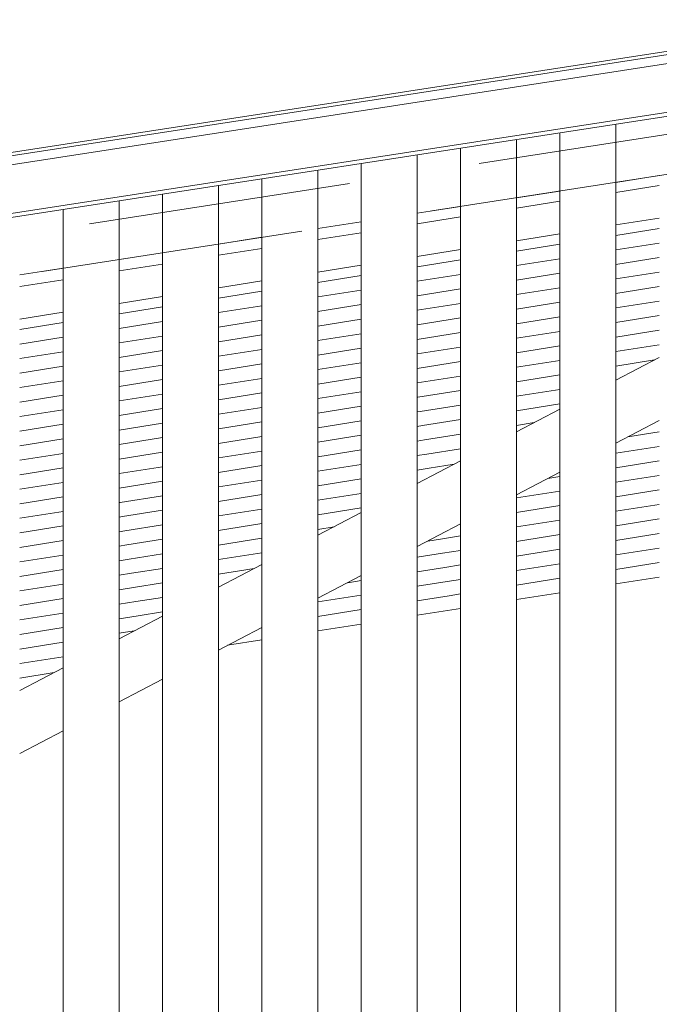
# Model space of a CAD drawing. Header units: millimetres. Extents: x -65 to 293624, y -1905 to 31061.
# Tile 230 of 256: x 118792 to 119307, y 22962 to 23755. Entities that reach past the tile are written whole.
import ezdxf

# ---------------------------------------------------------------- set-up
doc = ezdxf.new("R2010")
doc.units = ezdxf.units.MM
doc.header["$MEASUREMENT"] = 0
doc.linetypes.add('Hidden Line', pattern=[317.5, 211.666667, -105.833333])
for name, color, linetype in [('00 2D joon.AR', 7, 'Continuous'), ('1236 Katuslaed.AR', 7, 'Continuous'), ('1245 Klaasfassaadid.AR', 7, 'Continuous'), ('1245 Sisehoovi varjestus.AR', 7, 'Continuous'), ('1248 Vihmaveerennid.AR', 7, 'Continuous'), ('1263 Katuse alusserv.AR', 7, 'Continuous')]:
    doc.layers.add(name, color=color, linetype=linetype)

# ---------------------------------------------------------------- blocks, each defined once
blk = doc.blocks.new('Section Element_1428_3', base_point=(20443.11, 12361.43))
at = {"layer": '1248 Vihmaveerennid.AR', "color": 7, "linetype": 'Continuous', "lineweight": 13}
for p, q in [((107568.05, 21915.2), (129117.8, 25239.8)), ((107570.49, 21918.29), (129117.53, 25242.47)), ((115501.87, 23131.81), (129118.53, 25232.53)), ((115501.87, 23092.64), (129122.41, 25193.96)), ((115501.87, 23089.49), (129122.72, 25190.86))]:
    blk.add_line(p, q, dxfattribs=at)
blk = doc.blocks.new('Section Element_1645_3', base_point=(20443.11, 12361.43))
at = {"layer": '1245 Klaasfassaadid.AR', "color": 7, "linetype": 'Continuous', "lineweight": 13}
for p, q in [((118761.88, 22557.19), (119756.87, 23075.6)), ((118745.74, 22548.78), (118761.88, 22557.19))]:
    blk.add_line(p, q, dxfattribs=at)
blk = doc.blocks.new('*X2212', base_point=(20443.11, 12361.43))
at = {"layer": '1263 Katuse alusserv.AR', "color": 7, "linetype": 'Continuous', "lineweight": 13}
for p, q in [((118826.87, 23511.27), (118791.87, 23505.74)), ((118826.87, 23511.27), (118791.87, 23505.74)), ((118826.87, 23499.57), (118791.87, 23494.04)), ((118826.87, 23499.57), (118791.87, 23494.04)), ((118826.87, 23487.87), (118791.87, 23482.34)), ((118826.87, 23487.87), (118791.87, 23482.34)), ((118826.87, 23476.18), (118791.87, 23470.65)), ((118826.87, 23476.18), (118791.87, 23470.65)), ((118826.87, 23464.48), (118791.87, 23458.95)), ((118826.87, 23464.48), (118791.87, 23458.95)), ((118826.87, 23452.78), (118791.87, 23447.25)), ((118826.87, 23452.78), (118791.87, 23447.25)), ((118826.87, 23441.08), (118791.87, 23435.55)), ((118826.87, 23441.08), (118791.87, 23435.55)), ((118826.87, 23429.38), (118791.87, 23423.85)), ((118826.87, 23429.38), (118791.87, 23423.85)), ((118826.87, 23417.68), (118791.87, 23412.15)), ((118826.87, 23417.68), (118791.87, 23412.15)), ((118826.87, 23405.99), (118791.87, 23400.46)), ((118826.87, 23405.99), (118791.87, 23400.46)), ((118826.87, 23394.29), (118791.87, 23388.76)), ((118826.87, 23394.29), (118791.87, 23388.76)), ((118826.87, 23382.59), (118791.87, 23377.06)), ((118826.87, 23382.59), (118791.87, 23377.06)), ((118826.87, 23370.89), (118791.87, 23365.36)), ((118826.87, 23370.89), (118791.87, 23365.36)), ((118826.87, 23359.19), (118791.87, 23353.66)), ((118826.87, 23359.19), (118791.87, 23353.66)), ((118826.87, 23347.5), (118791.87, 23341.96)), ((118826.87, 23347.5), (118791.87, 23341.96)), ((118826.87, 23335.8), (118791.87, 23330.27)), ((118826.87, 23335.8), (118791.87, 23330.27)), ((118826.87, 23324.1), (118791.87, 23318.57)), ((118826.87, 23324.1), (118791.87, 23318.57)), ((118826.87, 23312.4), (118791.87, 23306.87)), ((118826.87, 23312.4), (118791.87, 23306.87)), ((118826.87, 23300.7), (118791.87, 23295.17)), ((118826.87, 23300.7), (118791.87, 23295.17)), ((118826.87, 23289), (118791.87, 23283.47)), ((118826.87, 23289), (118791.87, 23283.47)), ((118826.87, 23277.31), (118791.87, 23271.78)), ((118826.87, 23277.31), (118791.87, 23271.78)), ((118826.87, 23265.61), (118791.87, 23260.08)), ((118826.87, 23265.61), (118791.87, 23260.08)), ((118826.87, 23253.91), (118791.87, 23248.38)), ((118826.87, 23253.91), (118791.87, 23248.38)), ((118826.87, 23242.21), (118791.87, 23236.68)), ((118826.87, 23242.21), (118791.87, 23236.68))]:
    blk.add_line(p, q, dxfattribs=at)
blk = doc.blocks.new('*X2213', base_point=(20443.11, 12361.43))
at = {"layer": '1263 Katuse alusserv.AR', "color": 7, "linetype": 'Continuous', "lineweight": 13}
for p, q in [((118826.87, 23511.27), (118791.87, 23505.74)), ((118826.87, 23511.27), (118791.87, 23505.74)), ((118826.87, 23499.57), (118791.87, 23494.04)), ((118826.87, 23499.57), (118791.87, 23494.04)), ((118826.87, 23487.87), (118791.87, 23482.34)), ((118826.87, 23487.87), (118791.87, 23482.34)), ((118826.87, 23476.18), (118791.87, 23470.65)), ((118826.87, 23476.18), (118791.87, 23470.65)), ((118826.87, 23464.48), (118791.87, 23458.95)), ((118826.87, 23464.48), (118791.87, 23458.95)), ((118826.87, 23452.78), (118791.87, 23447.25)), ((118826.87, 23452.78), (118791.87, 23447.25)), ((118826.87, 23441.08), (118791.87, 23435.55)), ((118826.87, 23441.08), (118791.87, 23435.55)), ((118826.87, 23429.38), (118791.87, 23423.85)), ((118826.87, 23429.38), (118791.87, 23423.85)), ((118826.87, 23417.68), (118791.87, 23412.15)), ((118826.87, 23417.68), (118791.87, 23412.15)), ((118826.87, 23405.99), (118791.87, 23400.46)), ((118826.87, 23405.99), (118791.87, 23400.46)), ((118826.87, 23394.29), (118791.87, 23388.76)), ((118826.87, 23394.29), (118791.87, 23388.76)), ((118826.87, 23382.59), (118791.87, 23377.06)), ((118826.87, 23382.59), (118791.87, 23377.06)), ((118826.87, 23370.89), (118791.87, 23365.36)), ((118826.87, 23370.89), (118791.87, 23365.36)), ((118826.87, 23359.19), (118791.87, 23353.66)), ((118826.87, 23359.19), (118791.87, 23353.66)), ((118826.87, 23347.5), (118791.87, 23341.96)), ((118826.87, 23347.5), (118791.87, 23341.96)), ((118826.87, 23335.8), (118791.87, 23330.27)), ((118826.87, 23335.8), (118791.87, 23330.27)), ((118826.87, 23324.1), (118791.87, 23318.57)), ((118826.87, 23324.1), (118791.87, 23318.57)), ((118826.87, 23312.4), (118791.87, 23306.87)), ((118826.87, 23312.4), (118791.87, 23306.87)), ((118826.87, 23300.7), (118791.87, 23295.17)), ((118826.87, 23300.7), (118791.87, 23295.17)), ((118826.87, 23289), (118791.87, 23283.47)), ((118826.87, 23289), (118791.87, 23283.47)), ((118826.87, 23277.31), (118791.87, 23271.78)), ((118826.87, 23277.31), (118791.87, 23271.78)), ((118826.87, 23265.61), (118791.87, 23260.08)), ((118826.87, 23265.61), (118791.87, 23260.08)), ((118826.87, 23253.91), (118791.87, 23248.38)), ((118826.87, 23253.91), (118791.87, 23248.38)), ((118826.87, 23242.21), (118791.87, 23236.68)), ((118826.87, 23242.21), (118791.87, 23236.68))]:
    blk.add_line(p, q, dxfattribs=at)
blk = doc.blocks.new('*X2214', base_point=(20443.11, 12361.43))
at = {"layer": '1263 Katuse alusserv.AR', "color": 7, "linetype": 'Continuous', "lineweight": 13}
for p, q in [((118906.87, 23523.91), (118871.87, 23518.38)), ((118906.87, 23523.91), (118871.87, 23518.38)), ((118906.87, 23512.21), (118871.87, 23506.68)), ((118906.87, 23512.21), (118871.87, 23506.68)), ((118906.87, 23500.51), (118871.87, 23494.98)), ((118906.87, 23500.51), (118871.87, 23494.98)), ((118906.87, 23488.82), (118871.87, 23483.29)), ((118906.87, 23488.82), (118871.87, 23483.29)), ((118906.87, 23477.12), (118871.87, 23471.59)), ((118906.87, 23477.12), (118871.87, 23471.59)), ((118906.87, 23465.42), (118871.87, 23459.89)), ((118906.87, 23465.42), (118871.87, 23459.89)), ((118906.87, 23453.72), (118871.87, 23448.19)), ((118906.87, 23453.72), (118871.87, 23448.19)), ((118906.87, 23442.02), (118871.87, 23436.49)), ((118906.87, 23442.02), (118871.87, 23436.49)), ((118906.87, 23430.32), (118871.87, 23424.79)), ((118906.87, 23430.32), (118871.87, 23424.79)), ((118906.87, 23418.63), (118871.87, 23413.1)), ((118906.87, 23418.63), (118871.87, 23413.1)), ((118906.87, 23406.93), (118871.87, 23401.4)), ((118906.87, 23406.93), (118871.87, 23401.4)), ((118906.87, 23395.23), (118871.87, 23389.7)), ((118906.87, 23395.23), (118871.87, 23389.7)), ((118906.87, 23383.53), (118871.87, 23378)), ((118906.87, 23383.53), (118871.87, 23378)), ((118872.81, 23366.45), (118871.87, 23366.3)), ((118872.81, 23366.45), (118871.87, 23366.3)), ((118906.87, 23371.83), (118872.81, 23366.45)), ((118906.87, 23371.83), (118872.81, 23366.45)), ((118906.87, 23360.14), (118874.61, 23355.04)), ((118906.87, 23360.14), (118874.61, 23355.04)), ((118874.61, 23355.04), (118871.87, 23354.61)), ((118874.61, 23355.04), (118871.87, 23354.61)), ((118876.41, 23343.63), (118871.87, 23342.91)), ((118876.41, 23343.63), (118871.87, 23342.91)), ((118906.87, 23348.44), (118876.41, 23343.63)), ((118906.87, 23348.44), (118876.41, 23343.63)), ((118906.87, 23336.74), (118878.22, 23332.21)), ((118906.87, 23336.74), (118878.22, 23332.21)), ((118878.22, 23332.21), (118871.87, 23331.21)), ((118878.22, 23332.21), (118871.87, 23331.21)), ((118880.02, 23320.8), (118871.87, 23319.51)), ((118880.02, 23320.8), (118871.87, 23319.51)), ((118906.87, 23325.04), (118880.02, 23320.8)), ((118906.87, 23325.04), (118880.02, 23320.8)), ((118906.87, 23313.34), (118881.82, 23309.39)), ((118906.87, 23313.34), (118881.82, 23309.39)), ((118881.82, 23309.39), (118871.87, 23307.81)), ((118881.82, 23309.39), (118871.87, 23307.81)), ((118906.87, 23301.64), (118883.63, 23297.97)), ((118906.87, 23301.64), (118883.63, 23297.97)), ((118883.63, 23297.97), (118871.87, 23296.11)), ((118883.63, 23297.97), (118871.87, 23296.11)), ((118885.43, 23286.56), (118871.87, 23284.42)), ((118885.43, 23286.56), (118871.87, 23284.42)), ((118906.87, 23289.95), (118885.43, 23286.56)), ((118906.87, 23289.95), (118885.43, 23286.56)), ((118906.87, 23278.25), (118887.23, 23275.15)), ((118906.87, 23278.25), (118887.23, 23275.15)), ((118887.23, 23275.15), (118871.87, 23272.72)), ((118887.23, 23275.15), (118871.87, 23272.72)), ((118883.94, 23262.93), (118871.87, 23261.02)), ((118883.94, 23262.93), (118871.87, 23261.02))]:
    blk.add_line(p, q, dxfattribs=at)
blk = doc.blocks.new('*X2215', base_point=(20443.11, 12361.43))
at = {"layer": '1263 Katuse alusserv.AR', "color": 7, "linetype": 'Continuous', "lineweight": 13}
for p, q in [((118906.87, 23523.91), (118871.87, 23518.38)), ((118906.87, 23523.91), (118871.87, 23518.38)), ((118906.87, 23512.21), (118871.87, 23506.68)), ((118906.87, 23512.21), (118871.87, 23506.68)), ((118906.87, 23500.51), (118871.87, 23494.98)), ((118906.87, 23500.51), (118871.87, 23494.98)), ((118906.87, 23488.82), (118871.87, 23483.29)), ((118906.87, 23488.82), (118871.87, 23483.29)), ((118906.87, 23477.12), (118871.87, 23471.59)), ((118906.87, 23477.12), (118871.87, 23471.59)), ((118906.87, 23465.42), (118871.87, 23459.89)), ((118906.87, 23465.42), (118871.87, 23459.89)), ((118906.87, 23453.72), (118871.87, 23448.19)), ((118906.87, 23453.72), (118871.87, 23448.19)), ((118906.87, 23442.02), (118871.87, 23436.49)), ((118906.87, 23442.02), (118871.87, 23436.49)), ((118906.87, 23430.32), (118871.87, 23424.79)), ((118906.87, 23430.32), (118871.87, 23424.79)), ((118906.87, 23418.63), (118871.87, 23413.1)), ((118906.87, 23418.63), (118871.87, 23413.1)), ((118906.87, 23406.93), (118871.87, 23401.4)), ((118906.87, 23406.93), (118871.87, 23401.4)), ((118906.87, 23395.23), (118871.87, 23389.7)), ((118906.87, 23395.23), (118871.87, 23389.7)), ((118906.87, 23383.53), (118871.87, 23378)), ((118906.87, 23383.53), (118871.87, 23378)), ((118872.81, 23366.45), (118871.87, 23366.3)), ((118872.81, 23366.45), (118871.87, 23366.3)), ((118906.87, 23371.83), (118872.81, 23366.45)), ((118906.87, 23371.83), (118872.81, 23366.45)), ((118906.87, 23360.14), (118874.61, 23355.04)), ((118906.87, 23360.14), (118874.61, 23355.04)), ((118874.61, 23355.04), (118871.87, 23354.61)), ((118874.61, 23355.04), (118871.87, 23354.61)), ((118876.41, 23343.63), (118871.87, 23342.91)), ((118876.41, 23343.63), (118871.87, 23342.91)), ((118906.87, 23348.44), (118876.41, 23343.63)), ((118906.87, 23348.44), (118876.41, 23343.63)), ((118906.87, 23336.74), (118878.22, 23332.21)), ((118906.87, 23336.74), (118878.22, 23332.21)), ((118878.22, 23332.21), (118871.87, 23331.21)), ((118878.22, 23332.21), (118871.87, 23331.21)), ((118880.02, 23320.8), (118871.87, 23319.51)), ((118880.02, 23320.8), (118871.87, 23319.51)), ((118906.87, 23325.04), (118880.02, 23320.8)), ((118906.87, 23325.04), (118880.02, 23320.8)), ((118906.87, 23313.34), (118881.82, 23309.39)), ((118906.87, 23313.34), (118881.82, 23309.39)), ((118881.82, 23309.39), (118871.87, 23307.81)), ((118881.82, 23309.39), (118871.87, 23307.81)), ((118906.87, 23301.64), (118883.63, 23297.97)), ((118906.87, 23301.64), (118883.63, 23297.97)), ((118883.63, 23297.97), (118871.87, 23296.11)), ((118883.63, 23297.97), (118871.87, 23296.11)), ((118885.43, 23286.56), (118871.87, 23284.42)), ((118885.43, 23286.56), (118871.87, 23284.42)), ((118906.87, 23289.95), (118885.43, 23286.56)), ((118906.87, 23289.95), (118885.43, 23286.56)), ((118906.87, 23278.25), (118887.23, 23275.15)), ((118906.87, 23278.25), (118887.23, 23275.15)), ((118887.23, 23275.15), (118871.87, 23272.72)), ((118887.23, 23275.15), (118871.87, 23272.72)), ((118883.94, 23262.93), (118871.87, 23261.02)), ((118883.94, 23262.93), (118871.87, 23261.02))]:
    blk.add_line(p, q, dxfattribs=at)
blk = doc.blocks.new('*X2216', base_point=(20443.11, 12361.43))
at = {"layer": '1263 Katuse alusserv.AR', "color": 7, "linetype": 'Continuous', "lineweight": 13}
for p, q in [((118986.87, 23536.55), (118951.87, 23531.02)), ((118986.87, 23536.55), (118951.87, 23531.02)), ((118986.87, 23524.85), (118951.87, 23519.32)), ((118986.87, 23524.85), (118951.87, 23519.32)), ((118986.87, 23513.15), (118951.87, 23507.62)), ((118986.87, 23513.15), (118951.87, 23507.62)), ((118986.87, 23501.46), (118951.87, 23495.93)), ((118986.87, 23501.46), (118951.87, 23495.93)), ((118986.87, 23489.76), (118951.87, 23484.23)), ((118986.87, 23489.76), (118951.87, 23484.23)), ((118986.87, 23478.06), (118951.87, 23472.53)), ((118986.87, 23478.06), (118951.87, 23472.53)), ((118986.87, 23466.36), (118951.87, 23460.83)), ((118986.87, 23466.36), (118951.87, 23460.83)), ((118986.87, 23454.66), (118951.87, 23449.13)), ((118986.87, 23454.66), (118951.87, 23449.13)), ((118986.87, 23442.97), (118951.87, 23437.44)), ((118986.87, 23442.97), (118951.87, 23437.44)), ((118986.87, 23431.27), (118951.87, 23425.74)), ((118986.87, 23431.27), (118951.87, 23425.74)), ((118986.87, 23419.57), (118951.87, 23414.04)), ((118986.87, 23419.57), (118951.87, 23414.04)), ((118986.87, 23407.87), (118951.87, 23402.34)), ((118986.87, 23407.87), (118951.87, 23402.34)), ((118986.87, 23396.17), (118951.87, 23390.64)), ((118986.87, 23396.17), (118951.87, 23390.64)), ((118986.87, 23384.47), (118951.87, 23378.94)), ((118986.87, 23384.47), (118951.87, 23378.94)), ((118986.87, 23372.78), (118951.87, 23367.25)), ((118986.87, 23372.78), (118951.87, 23367.25)), ((118986.87, 23361.08), (118951.87, 23355.55)), ((118986.87, 23361.08), (118951.87, 23355.55)), ((118986.87, 23349.38), (118951.87, 23343.85)), ((118986.87, 23349.38), (118951.87, 23343.85)), ((118986.87, 23337.68), (118951.87, 23332.15)), ((118986.87, 23337.68), (118951.87, 23332.15)), ((118986.87, 23325.98), (118951.87, 23320.45)), ((118986.87, 23325.98), (118951.87, 23320.45)), ((118980.62, 23313.3), (118951.87, 23308.75)), ((118980.62, 23313.3), (118951.87, 23308.75))]:
    blk.add_line(p, q, dxfattribs=at)
blk = doc.blocks.new('*X2217', base_point=(20443.11, 12361.43))
at = {"layer": '1263 Katuse alusserv.AR', "color": 7, "linetype": 'Continuous', "lineweight": 13}
for p, q in [((118986.87, 23536.55), (118951.87, 23531.02)), ((118986.87, 23536.55), (118951.87, 23531.02)), ((118986.87, 23524.85), (118951.87, 23519.32)), ((118986.87, 23524.85), (118951.87, 23519.32)), ((118986.87, 23513.15), (118951.87, 23507.62)), ((118986.87, 23513.15), (118951.87, 23507.62)), ((118986.87, 23501.46), (118951.87, 23495.93)), ((118986.87, 23501.46), (118951.87, 23495.93)), ((118986.87, 23489.76), (118951.87, 23484.23)), ((118986.87, 23489.76), (118951.87, 23484.23)), ((118986.87, 23478.06), (118951.87, 23472.53)), ((118986.87, 23478.06), (118951.87, 23472.53)), ((118986.87, 23466.36), (118951.87, 23460.83)), ((118986.87, 23466.36), (118951.87, 23460.83)), ((118986.87, 23454.66), (118951.87, 23449.13)), ((118986.87, 23454.66), (118951.87, 23449.13)), ((118986.87, 23442.97), (118951.87, 23437.44)), ((118986.87, 23442.97), (118951.87, 23437.44)), ((118986.87, 23431.27), (118951.87, 23425.74)), ((118986.87, 23431.27), (118951.87, 23425.74)), ((118986.87, 23419.57), (118951.87, 23414.04)), ((118986.87, 23419.57), (118951.87, 23414.04)), ((118986.87, 23407.87), (118951.87, 23402.34)), ((118986.87, 23407.87), (118951.87, 23402.34)), ((118986.87, 23396.17), (118951.87, 23390.64)), ((118986.87, 23396.17), (118951.87, 23390.64)), ((118986.87, 23384.47), (118951.87, 23378.94)), ((118986.87, 23384.47), (118951.87, 23378.94)), ((118986.87, 23372.78), (118951.87, 23367.25)), ((118986.87, 23372.78), (118951.87, 23367.25)), ((118986.87, 23361.08), (118951.87, 23355.55)), ((118986.87, 23361.08), (118951.87, 23355.55)), ((118986.87, 23349.38), (118951.87, 23343.85)), ((118986.87, 23349.38), (118951.87, 23343.85)), ((118986.87, 23337.68), (118951.87, 23332.15)), ((118986.87, 23337.68), (118951.87, 23332.15)), ((118986.87, 23325.98), (118951.87, 23320.45)), ((118986.87, 23325.98), (118951.87, 23320.45)), ((118980.62, 23313.3), (118951.87, 23308.75)), ((118980.62, 23313.3), (118951.87, 23308.75))]:
    blk.add_line(p, q, dxfattribs=at)
blk = doc.blocks.new('*X2218', base_point=(20443.11, 12361.43))
at = {"layer": '1263 Katuse alusserv.AR', "color": 7, "linetype": 'Continuous', "lineweight": 13}
blk.add_line((118986.87, 23255.79), (118959.27, 23251.43), dxfattribs=at)
blk.add_line((118986.87, 23255.79), (118959.27, 23251.43), dxfattribs=at)
blk = doc.blocks.new('*X2219', base_point=(20443.11, 12361.43))
at = {"layer": '1263 Katuse alusserv.AR', "color": 7, "linetype": 'Continuous', "lineweight": 13}
blk.add_line((118986.87, 23255.79), (118959.27, 23251.43), dxfattribs=at)
blk.add_line((118986.87, 23255.79), (118959.27, 23251.43), dxfattribs=at)
blk = doc.blocks.new('*X2220', base_point=(20443.11, 12361.43))
at = {"layer": '1263 Katuse alusserv.AR', "color": 7, "linetype": 'Continuous', "lineweight": 13}
for p, q in [((119066.87, 23549.19), (119031.87, 23543.66)), ((119066.87, 23549.19), (119031.87, 23543.66)), ((119066.87, 23537.49), (119031.87, 23531.96)), ((119066.87, 23537.49), (119031.87, 23531.96)), ((119066.87, 23525.8), (119031.87, 23520.27)), ((119066.87, 23525.8), (119031.87, 23520.27)), ((119066.87, 23514.1), (119031.87, 23508.57)), ((119066.87, 23514.1), (119031.87, 23508.57)), ((119066.87, 23502.4), (119031.87, 23496.87)), ((119066.87, 23502.4), (119031.87, 23496.87)), ((119066.87, 23490.7), (119031.87, 23485.17)), ((119066.87, 23490.7), (119031.87, 23485.17)), ((119066.87, 23479), (119031.87, 23473.47)), ((119066.87, 23479), (119031.87, 23473.47)), ((119066.87, 23467.3), (119031.87, 23461.77)), ((119066.87, 23467.3), (119031.87, 23461.77)), ((119066.87, 23455.61), (119031.87, 23450.08)), ((119066.87, 23455.61), (119031.87, 23450.08)), ((119066.87, 23443.91), (119031.87, 23438.38)), ((119066.87, 23443.91), (119031.87, 23438.38)), ((119066.87, 23432.21), (119031.87, 23426.68)), ((119066.87, 23432.21), (119031.87, 23426.68)), ((119066.87, 23420.51), (119031.87, 23414.98)), ((119066.87, 23420.51), (119031.87, 23414.98)), ((119066.87, 23408.81), (119031.87, 23403.28)), ((119066.87, 23408.81), (119031.87, 23403.28)), ((119066.87, 23397.11), (119031.87, 23391.58)), ((119066.87, 23397.11), (119031.87, 23391.58)), ((119066.87, 23385.42), (119031.87, 23379.89)), ((119066.87, 23385.42), (119031.87, 23379.89)), ((119066.87, 23373.72), (119031.87, 23368.19)), ((119066.87, 23373.72), (119031.87, 23368.19)), ((119066.87, 23362.02), (119031.87, 23356.49)), ((119066.87, 23362.02), (119031.87, 23356.49)), ((119045.07, 23346.88), (119031.87, 23344.79)), ((119045.07, 23346.88), (119031.87, 23344.79))]:
    blk.add_line(p, q, dxfattribs=at)
blk = doc.blocks.new('*X2221', base_point=(20443.11, 12361.43))
at = {"layer": '1263 Katuse alusserv.AR', "color": 7, "linetype": 'Continuous', "lineweight": 13}
for p, q in [((119066.87, 23549.19), (119031.87, 23543.66)), ((119066.87, 23549.19), (119031.87, 23543.66)), ((119066.87, 23537.49), (119031.87, 23531.96)), ((119066.87, 23537.49), (119031.87, 23531.96)), ((119066.87, 23525.8), (119031.87, 23520.27)), ((119066.87, 23525.8), (119031.87, 23520.27)), ((119066.87, 23514.1), (119031.87, 23508.57)), ((119066.87, 23514.1), (119031.87, 23508.57)), ((119066.87, 23502.4), (119031.87, 23496.87)), ((119066.87, 23502.4), (119031.87, 23496.87)), ((119066.87, 23490.7), (119031.87, 23485.17)), ((119066.87, 23490.7), (119031.87, 23485.17)), ((119066.87, 23479), (119031.87, 23473.47)), ((119066.87, 23479), (119031.87, 23473.47)), ((119066.87, 23467.3), (119031.87, 23461.77)), ((119066.87, 23467.3), (119031.87, 23461.77)), ((119066.87, 23455.61), (119031.87, 23450.08)), ((119066.87, 23455.61), (119031.87, 23450.08)), ((119066.87, 23443.91), (119031.87, 23438.38)), ((119066.87, 23443.91), (119031.87, 23438.38)), ((119066.87, 23432.21), (119031.87, 23426.68)), ((119066.87, 23432.21), (119031.87, 23426.68)), ((119066.87, 23420.51), (119031.87, 23414.98)), ((119066.87, 23420.51), (119031.87, 23414.98)), ((119066.87, 23408.81), (119031.87, 23403.28)), ((119066.87, 23408.81), (119031.87, 23403.28)), ((119066.87, 23397.11), (119031.87, 23391.58)), ((119066.87, 23397.11), (119031.87, 23391.58)), ((119066.87, 23385.42), (119031.87, 23379.89)), ((119066.87, 23385.42), (119031.87, 23379.89)), ((119066.87, 23373.72), (119031.87, 23368.19)), ((119066.87, 23373.72), (119031.87, 23368.19)), ((119066.87, 23362.02), (119031.87, 23356.49)), ((119066.87, 23362.02), (119031.87, 23356.49)), ((119045.07, 23346.88), (119031.87, 23344.79)), ((119045.07, 23346.88), (119031.87, 23344.79))]:
    blk.add_line(p, q, dxfattribs=at)
blk = doc.blocks.new('*X2222', base_point=(20443.11, 12361.43))
at = {"layer": '1263 Katuse alusserv.AR', "color": 7, "linetype": 'Continuous', "lineweight": 13}
for p, q in [((119066.87, 23303.53), (119055.95, 23301.8)), ((119066.87, 23303.53), (119055.95, 23301.8)), ((119066.87, 23291.83), (119031.87, 23286.3)), ((119066.87, 23291.83), (119031.87, 23286.3)), ((119066.87, 23280.13), (119031.87, 23274.6)), ((119066.87, 23280.13), (119031.87, 23274.6)), ((119066.87, 23268.43), (119031.87, 23262.9))]:
    blk.add_line(p, q, dxfattribs=at)
blk = doc.blocks.new('*X2223', base_point=(20443.11, 12361.43))
at = {"layer": '1263 Katuse alusserv.AR', "color": 7, "linetype": 'Continuous', "lineweight": 13}
for p, q in [((119066.87, 23303.53), (119055.95, 23301.8)), ((119066.87, 23303.53), (119055.95, 23301.8)), ((119066.87, 23291.83), (119031.87, 23286.3)), ((119066.87, 23291.83), (119031.87, 23286.3)), ((119066.87, 23280.13), (119031.87, 23274.6)), ((119066.87, 23280.13), (119031.87, 23274.6)), ((119066.87, 23268.43), (119031.87, 23262.9))]:
    blk.add_line(p, q, dxfattribs=at)
blk = doc.blocks.new('*X2224', base_point=(20443.11, 12361.43))
at = {"layer": '1263 Katuse alusserv.AR', "color": 7, "linetype": 'Continuous', "lineweight": 13}
for p, q in [((119146.87, 23561.83), (119111.87, 23556.3)), ((119146.87, 23561.83), (119111.87, 23556.3)), ((119146.87, 23550.13), (119111.87, 23544.6)), ((119146.87, 23550.13), (119111.87, 23544.6)), ((119146.87, 23538.44), (119111.87, 23532.91)), ((119146.87, 23538.44), (119111.87, 23532.91)), ((119146.87, 23526.74), (119111.87, 23521.21)), ((119146.87, 23526.74), (119111.87, 23521.21)), ((119146.87, 23515.04), (119111.87, 23509.51)), ((119146.87, 23515.04), (119111.87, 23509.51)), ((119146.87, 23503.34), (119111.87, 23497.81)), ((119146.87, 23503.34), (119111.87, 23497.81)), ((119146.87, 23491.64), (119111.87, 23486.11)), ((119146.87, 23491.64), (119111.87, 23486.11)), ((119146.87, 23479.94), (119111.87, 23474.41)), ((119146.87, 23479.94), (119111.87, 23474.41)), ((119146.87, 23468.25), (119111.87, 23462.72)), ((119146.87, 23468.25), (119111.87, 23462.72)), ((119146.87, 23456.55), (119112.53, 23451.12)), ((119146.87, 23456.55), (119112.53, 23451.12)), ((119112.53, 23451.12), (119111.87, 23451.02)), ((119112.53, 23451.12), (119111.87, 23451.02)), ((119146.87, 23444.85), (119114.33, 23439.71)), ((119146.87, 23444.85), (119114.33, 23439.71)), ((119114.33, 23439.71), (119111.87, 23439.32)), ((119114.33, 23439.71), (119111.87, 23439.32)), ((119146.87, 23433.15), (119116.14, 23428.3)), ((119146.87, 23433.15), (119116.14, 23428.3)), ((119116.14, 23428.3), (119111.87, 23427.62)), ((119116.14, 23428.3), (119111.87, 23427.62)), ((119146.87, 23421.45), (119117.94, 23416.88)), ((119146.87, 23421.45), (119117.94, 23416.88)), ((119117.94, 23416.88), (119111.87, 23415.92)), ((119117.94, 23416.88), (119111.87, 23415.92)), ((119119.74, 23405.47), (119111.87, 23404.22)), ((119119.74, 23405.47), (119111.87, 23404.22)), ((119146.87, 23409.75), (119119.74, 23405.47)), ((119146.87, 23409.75), (119119.74, 23405.47)), ((119141.75, 23397.25), (119121.55, 23394.06)), ((119141.75, 23397.25), (119121.55, 23394.06)), ((119121.55, 23394.06), (119111.87, 23392.53)), ((119121.55, 23394.06), (119111.87, 23392.53))]:
    blk.add_line(p, q, dxfattribs=at)
blk = doc.blocks.new('*X2225', base_point=(20443.11, 12361.43))
at = {"layer": '1263 Katuse alusserv.AR', "color": 7, "linetype": 'Continuous', "lineweight": 13}
for p, q in [((119146.87, 23561.83), (119111.87, 23556.3)), ((119146.87, 23561.83), (119111.87, 23556.3)), ((119146.87, 23550.13), (119111.87, 23544.6)), ((119146.87, 23550.13), (119111.87, 23544.6)), ((119146.87, 23538.44), (119111.87, 23532.91)), ((119146.87, 23538.44), (119111.87, 23532.91)), ((119146.87, 23526.74), (119111.87, 23521.21)), ((119146.87, 23526.74), (119111.87, 23521.21)), ((119146.87, 23515.04), (119111.87, 23509.51)), ((119146.87, 23515.04), (119111.87, 23509.51)), ((119146.87, 23503.34), (119111.87, 23497.81)), ((119146.87, 23503.34), (119111.87, 23497.81)), ((119146.87, 23491.64), (119111.87, 23486.11)), ((119146.87, 23491.64), (119111.87, 23486.11)), ((119146.87, 23479.94), (119111.87, 23474.41)), ((119146.87, 23479.94), (119111.87, 23474.41)), ((119146.87, 23468.25), (119111.87, 23462.72)), ((119146.87, 23468.25), (119111.87, 23462.72)), ((119146.87, 23456.55), (119112.53, 23451.12)), ((119146.87, 23456.55), (119112.53, 23451.12)), ((119112.53, 23451.12), (119111.87, 23451.02)), ((119112.53, 23451.12), (119111.87, 23451.02)), ((119146.87, 23444.85), (119114.33, 23439.71)), ((119146.87, 23444.85), (119114.33, 23439.71)), ((119114.33, 23439.71), (119111.87, 23439.32)), ((119114.33, 23439.71), (119111.87, 23439.32)), ((119146.87, 23433.15), (119116.14, 23428.3)), ((119146.87, 23433.15), (119116.14, 23428.3)), ((119116.14, 23428.3), (119111.87, 23427.62)), ((119116.14, 23428.3), (119111.87, 23427.62)), ((119146.87, 23421.45), (119117.94, 23416.88)), ((119146.87, 23421.45), (119117.94, 23416.88)), ((119117.94, 23416.88), (119111.87, 23415.92)), ((119117.94, 23416.88), (119111.87, 23415.92)), ((119119.74, 23405.47), (119111.87, 23404.22)), ((119119.74, 23405.47), (119111.87, 23404.22)), ((119146.87, 23409.75), (119119.74, 23405.47)), ((119146.87, 23409.75), (119119.74, 23405.47)), ((119141.75, 23397.25), (119121.55, 23394.06)), ((119141.75, 23397.25), (119121.55, 23394.06)), ((119121.55, 23394.06), (119111.87, 23392.53)), ((119121.55, 23394.06), (119111.87, 23392.53))]:
    blk.add_line(p, q, dxfattribs=at)
blk = doc.blocks.new('*X2226', base_point=(20443.11, 12361.43))
at = {"layer": '1263 Katuse alusserv.AR', "color": 7, "linetype": 'Continuous', "lineweight": 13}
for p, q in [((119130.56, 23336.99), (119120.4, 23335.38)), ((119130.56, 23336.99), (119120.4, 23335.38)), ((119146.87, 23339.56), (119130.56, 23336.99)), ((119146.87, 23339.56), (119130.56, 23336.99)), ((119132.37, 23325.58), (119111.87, 23322.34)), ((119132.37, 23325.58), (119111.87, 23322.34)), ((119146.87, 23327.87), (119132.37, 23325.58)), ((119146.87, 23327.87), (119132.37, 23325.58)), ((119134.17, 23314.16), (119111.87, 23310.64)), ((119134.17, 23314.16), (119111.87, 23310.64)), ((119146.87, 23316.17), (119134.17, 23314.16)), ((119146.87, 23316.17), (119134.17, 23314.16)), ((119135.97, 23302.75), (119111.87, 23298.94)), ((119135.97, 23302.75), (119111.87, 23298.94)), ((119146.87, 23304.47), (119135.97, 23302.75)), ((119146.87, 23304.47), (119135.97, 23302.75)), ((119137.78, 23291.34), (119111.87, 23287.24)), ((119137.78, 23291.34), (119111.87, 23287.24)), ((119146.87, 23292.77), (119137.78, 23291.34)), ((119146.87, 23292.77), (119137.78, 23291.34))]:
    blk.add_line(p, q, dxfattribs=at)
blk = doc.blocks.new('*X2227', base_point=(20443.11, 12361.43))
at = {"layer": '1263 Katuse alusserv.AR', "color": 7, "linetype": 'Continuous', "lineweight": 13}
for p, q in [((119130.56, 23336.99), (119120.4, 23335.38)), ((119130.56, 23336.99), (119120.4, 23335.38)), ((119146.87, 23339.56), (119130.56, 23336.99)), ((119146.87, 23339.56), (119130.56, 23336.99)), ((119132.37, 23325.58), (119111.87, 23322.34)), ((119132.37, 23325.58), (119111.87, 23322.34)), ((119146.87, 23327.87), (119132.37, 23325.58)), ((119146.87, 23327.87), (119132.37, 23325.58)), ((119134.17, 23314.16), (119111.87, 23310.64)), ((119134.17, 23314.16), (119111.87, 23310.64)), ((119146.87, 23316.17), (119134.17, 23314.16)), ((119146.87, 23316.17), (119134.17, 23314.16)), ((119135.97, 23302.75), (119111.87, 23298.94)), ((119135.97, 23302.75), (119111.87, 23298.94)), ((119146.87, 23304.47), (119135.97, 23302.75)), ((119146.87, 23304.47), (119135.97, 23302.75)), ((119137.78, 23291.34), (119111.87, 23287.24)), ((119137.78, 23291.34), (119111.87, 23287.24)), ((119146.87, 23292.77), (119137.78, 23291.34)), ((119146.87, 23292.77), (119137.78, 23291.34))]:
    blk.add_line(p, q, dxfattribs=at)
blk = doc.blocks.new('*X2228', base_point=(20443.11, 12361.43))
at = {"layer": '1263 Katuse alusserv.AR', "color": 7, "linetype": 'Continuous', "lineweight": 13}
for p, q in [((119226.87, 23574.47), (119191.87, 23568.94)), ((119226.87, 23574.47), (119191.87, 23568.94)), ((119226.87, 23562.77), (119191.87, 23557.24)), ((119226.87, 23562.77), (119191.87, 23557.24)), ((119226.87, 23551.08), (119191.87, 23545.55)), ((119226.87, 23551.08), (119191.87, 23545.55)), ((119226.87, 23539.38), (119191.87, 23533.85)), ((119226.87, 23539.38), (119191.87, 23533.85)), ((119226.87, 23527.68), (119191.87, 23522.15)), ((119226.87, 23527.68), (119191.87, 23522.15)), ((119226.87, 23515.98), (119191.87, 23510.45)), ((119226.87, 23515.98), (119191.87, 23510.45)), ((119226.87, 23504.28), (119191.87, 23498.75)), ((119226.87, 23504.28), (119191.87, 23498.75)), ((119226.87, 23492.58), (119191.87, 23487.05)), ((119226.87, 23492.58), (119191.87, 23487.05)), ((119226.87, 23480.89), (119191.87, 23475.36)), ((119226.87, 23480.89), (119191.87, 23475.36)), ((119226.87, 23469.19), (119191.87, 23463.66)), ((119226.87, 23469.19), (119191.87, 23463.66)), ((119226.87, 23457.49), (119191.87, 23451.96)), ((119226.87, 23457.49), (119191.87, 23451.96)), ((119226.87, 23445.79), (119191.87, 23440.26)), ((119226.87, 23445.79), (119191.87, 23440.26)), ((119206.2, 23430.83), (119191.87, 23428.56)), ((119206.2, 23430.83), (119191.87, 23428.56))]:
    blk.add_line(p, q, dxfattribs=at)
blk = doc.blocks.new('*X2229', base_point=(20443.11, 12361.43))
at = {"layer": '1263 Katuse alusserv.AR', "color": 7, "linetype": 'Continuous', "lineweight": 13}
for p, q in [((119226.87, 23574.47), (119191.87, 23568.94)), ((119226.87, 23574.47), (119191.87, 23568.94)), ((119226.87, 23562.77), (119191.87, 23557.24)), ((119226.87, 23562.77), (119191.87, 23557.24)), ((119226.87, 23551.08), (119191.87, 23545.55)), ((119226.87, 23551.08), (119191.87, 23545.55)), ((119226.87, 23539.38), (119191.87, 23533.85)), ((119226.87, 23539.38), (119191.87, 23533.85)), ((119226.87, 23527.68), (119191.87, 23522.15)), ((119226.87, 23527.68), (119191.87, 23522.15)), ((119226.87, 23515.98), (119191.87, 23510.45)), ((119226.87, 23515.98), (119191.87, 23510.45)), ((119226.87, 23504.28), (119191.87, 23498.75)), ((119226.87, 23504.28), (119191.87, 23498.75)), ((119226.87, 23492.58), (119191.87, 23487.05)), ((119226.87, 23492.58), (119191.87, 23487.05)), ((119226.87, 23480.89), (119191.87, 23475.36)), ((119226.87, 23480.89), (119191.87, 23475.36)), ((119226.87, 23469.19), (119191.87, 23463.66)), ((119226.87, 23469.19), (119191.87, 23463.66)), ((119226.87, 23457.49), (119191.87, 23451.96)), ((119226.87, 23457.49), (119191.87, 23451.96)), ((119226.87, 23445.79), (119191.87, 23440.26)), ((119226.87, 23445.79), (119191.87, 23440.26)), ((119206.2, 23430.83), (119191.87, 23428.56)), ((119206.2, 23430.83), (119191.87, 23428.56))]:
    blk.add_line(p, q, dxfattribs=at)
blk = doc.blocks.new('*X2230', base_point=(20443.11, 12361.43))
at = {"layer": '1263 Katuse alusserv.AR', "color": 7, "linetype": 'Continuous', "lineweight": 13}
for p, q in [((119226.87, 23387.3), (119217.07, 23385.75)), ((119226.87, 23387.3), (119217.07, 23385.75)), ((119226.87, 23375.6), (119191.87, 23370.07)), ((119226.87, 23375.6), (119191.87, 23370.07)), ((119226.87, 23363.9), (119191.87, 23358.37)), ((119226.87, 23363.9), (119191.87, 23358.37)), ((119226.87, 23352.21), (119191.87, 23346.68)), ((119226.87, 23352.21), (119191.87, 23346.68)), ((119226.87, 23340.51), (119191.87, 23334.98)), ((119226.87, 23340.51), (119191.87, 23334.98)), ((119226.87, 23328.81), (119191.87, 23323.28)), ((119226.87, 23328.81), (119191.87, 23323.28)), ((119226.87, 23317.11), (119191.87, 23311.58)), ((119226.87, 23317.11), (119191.87, 23311.58)), ((119226.87, 23305.41), (119191.87, 23299.88)), ((119226.87, 23305.41), (119191.87, 23299.88))]:
    blk.add_line(p, q, dxfattribs=at)
blk = doc.blocks.new('*X2231', base_point=(20443.11, 12361.43))
at = {"layer": '1263 Katuse alusserv.AR', "color": 7, "linetype": 'Continuous', "lineweight": 13}
for p, q in [((119226.87, 23387.3), (119217.07, 23385.75)), ((119226.87, 23387.3), (119217.07, 23385.75)), ((119226.87, 23375.6), (119191.87, 23370.07)), ((119226.87, 23375.6), (119191.87, 23370.07)), ((119226.87, 23363.9), (119191.87, 23358.37)), ((119226.87, 23363.9), (119191.87, 23358.37)), ((119226.87, 23352.21), (119191.87, 23346.68)), ((119226.87, 23352.21), (119191.87, 23346.68)), ((119226.87, 23340.51), (119191.87, 23334.98)), ((119226.87, 23340.51), (119191.87, 23334.98)), ((119226.87, 23328.81), (119191.87, 23323.28)), ((119226.87, 23328.81), (119191.87, 23323.28)), ((119226.87, 23317.11), (119191.87, 23311.58)), ((119226.87, 23317.11), (119191.87, 23311.58)), ((119226.87, 23305.41), (119191.87, 23299.88)), ((119226.87, 23305.41), (119191.87, 23299.88))]:
    blk.add_line(p, q, dxfattribs=at)
blk = doc.blocks.new('*X2232', base_point=(20443.11, 12361.43))
at = {"layer": '1263 Katuse alusserv.AR', "color": 7, "linetype": 'Continuous', "lineweight": 13}
for p, q in [((119306.87, 23587.11), (119271.87, 23581.58)), ((119306.87, 23587.11), (119271.87, 23581.58)), ((119306.87, 23575.41), (119271.87, 23569.88)), ((119306.87, 23575.41), (119271.87, 23569.88)), ((119306.87, 23563.72), (119271.87, 23558.19)), ((119306.87, 23563.72), (119271.87, 23558.19)), ((119306.87, 23552.02), (119271.87, 23546.49)), ((119306.87, 23552.02), (119271.87, 23546.49)), ((119306.87, 23540.32), (119271.87, 23534.79)), ((119306.87, 23540.32), (119271.87, 23534.79)), ((119306.87, 23528.62), (119271.87, 23523.09)), ((119306.87, 23528.62), (119271.87, 23523.09)), ((119306.87, 23516.92), (119271.87, 23511.39)), ((119306.87, 23516.92), (119271.87, 23511.39)), ((119306.87, 23505.22), (119271.87, 23499.69)), ((119306.87, 23505.22), (119271.87, 23499.69)), ((119306.87, 23493.53), (119271.87, 23488)), ((119306.87, 23493.53), (119271.87, 23488)), ((119302.87, 23481.2), (119271.87, 23476.3)), ((119302.87, 23481.2), (119271.87, 23476.3))]:
    blk.add_line(p, q, dxfattribs=at)
blk = doc.blocks.new('*X2233', base_point=(20443.11, 12361.43))
at = {"layer": '1263 Katuse alusserv.AR', "color": 7, "linetype": 'Continuous', "lineweight": 13}
for p, q in [((119306.87, 23587.11), (119271.87, 23581.58)), ((119306.87, 23587.11), (119271.87, 23581.58)), ((119306.87, 23575.41), (119271.87, 23569.88)), ((119306.87, 23575.41), (119271.87, 23569.88)), ((119306.87, 23563.72), (119271.87, 23558.19)), ((119306.87, 23563.72), (119271.87, 23558.19)), ((119306.87, 23552.02), (119271.87, 23546.49)), ((119306.87, 23552.02), (119271.87, 23546.49)), ((119306.87, 23540.32), (119271.87, 23534.79)), ((119306.87, 23540.32), (119271.87, 23534.79)), ((119306.87, 23528.62), (119271.87, 23523.09)), ((119306.87, 23528.62), (119271.87, 23523.09)), ((119306.87, 23516.92), (119271.87, 23511.39)), ((119306.87, 23516.92), (119271.87, 23511.39)), ((119306.87, 23505.22), (119271.87, 23499.69)), ((119306.87, 23505.22), (119271.87, 23499.69)), ((119306.87, 23493.53), (119271.87, 23488)), ((119306.87, 23493.53), (119271.87, 23488)), ((119302.87, 23481.2), (119271.87, 23476.3)), ((119302.87, 23481.2), (119271.87, 23476.3))]:
    blk.add_line(p, q, dxfattribs=at)
blk = doc.blocks.new('*X2234', base_point=(20443.11, 12361.43))
at = {"layer": '1263 Katuse alusserv.AR', "color": 7, "linetype": 'Continuous', "lineweight": 13}
for p, q in [((119306.87, 23423.34), (119281.53, 23419.33)), ((119306.87, 23423.34), (119281.53, 23419.33)), ((119306.87, 23411.64), (119271.87, 23406.11)), ((119306.87, 23411.64), (119271.87, 23406.11)), ((119306.87, 23399.94), (119271.87, 23394.41)), ((119306.87, 23399.94), (119271.87, 23394.41)), ((119306.87, 23388.24), (119271.87, 23382.71)), ((119306.87, 23388.24), (119271.87, 23382.71)), ((119306.87, 23376.54), (119271.87, 23371.01)), ((119306.87, 23376.54), (119271.87, 23371.01)), ((119306.87, 23364.85), (119271.87, 23359.32)), ((119306.87, 23364.85), (119271.87, 23359.32)), ((119306.87, 23353.15), (119271.87, 23347.62)), ((119306.87, 23353.15), (119271.87, 23347.62)), ((119306.87, 23341.45), (119271.87, 23335.92)), ((119306.87, 23341.45), (119271.87, 23335.92)), ((119306.87, 23329.75), (119271.87, 23324.22)), ((119306.87, 23329.75), (119271.87, 23324.22)), ((119306.87, 23318.05), (119271.87, 23312.52)), ((119306.87, 23318.05), (119271.87, 23312.52))]:
    blk.add_line(p, q, dxfattribs=at)
blk = doc.blocks.new('*X2235', base_point=(20443.11, 12361.43))
at = {"layer": '1263 Katuse alusserv.AR', "color": 7, "linetype": 'Continuous', "lineweight": 13}
for p, q in [((119306.87, 23423.34), (119281.53, 23419.33)), ((119306.87, 23423.34), (119281.53, 23419.33)), ((119306.87, 23411.64), (119271.87, 23406.11)), ((119306.87, 23411.64), (119271.87, 23406.11)), ((119306.87, 23399.94), (119271.87, 23394.41)), ((119306.87, 23399.94), (119271.87, 23394.41)), ((119306.87, 23388.24), (119271.87, 23382.71)), ((119306.87, 23388.24), (119271.87, 23382.71)), ((119306.87, 23376.54), (119271.87, 23371.01)), ((119306.87, 23376.54), (119271.87, 23371.01)), ((119306.87, 23364.85), (119271.87, 23359.32)), ((119306.87, 23364.85), (119271.87, 23359.32)), ((119306.87, 23353.15), (119271.87, 23347.62)), ((119306.87, 23353.15), (119271.87, 23347.62)), ((119306.87, 23341.45), (119271.87, 23335.92)), ((119306.87, 23341.45), (119271.87, 23335.92)), ((119306.87, 23329.75), (119271.87, 23324.22)), ((119306.87, 23329.75), (119271.87, 23324.22)), ((119306.87, 23318.05), (119271.87, 23312.52)), ((119306.87, 23318.05), (119271.87, 23312.52))]:
    blk.add_line(p, q, dxfattribs=at)
blk = doc.blocks.new('Section Element_1680_3', base_point=(20443.11, 12361.43))
at = {"layer": '1263 Katuse alusserv.AR', "color": 7, "linetype": 'Continuous', "lineweight": 13}
for p, q in [((119271.87, 23300.82), (119306.87, 23306.35)), ((119191.87, 23288.18), (119226.87, 23293.71)), ((119111.87, 23275.54), (119146.87, 23281.07)), ((119031.87, 23262.9), (119066.87, 23268.43)), ((118959.27, 23251.43), (118986.87, 23255.79)), ((118791.87, 23224.98), (118819.49, 23229.35))]:
    blk.add_line(p, q, dxfattribs=at)
at = {"layer": '1263 Katuse alusserv.AR', "lineweight": 0}
for name in ['*X2232', '*X2233', '*X2228', '*X2229', '*X2224', '*X2225', '*X2220', '*X2221', '*X2216', '*X2217', '*X2214', '*X2215', '*X2212', '*X2213', '*X2234', '*X2235', '*X2230', '*X2231', '*X2226', '*X2227', '*X2222', '*X2223', '*X2218', '*X2219']:
    blk.add_blockref(name, (20443.11, 12361.43), dxfattribs=at)
blk = doc.blocks.new('Section Element_1801_3', base_point=(20443.11, 12361.43))
at = {"layer": '1245 Sisehoovi varjestus.AR', "color": 7, "linetype": 'Continuous', "lineweight": 13}
for p, q in [((118871.87, 22670.43), (118871.87, 23609.4)), ((118826.87, 22670.43), (118826.87, 23602.46))]:
    blk.add_line(p, q, dxfattribs=at)
blk = doc.blocks.new('Section Element_1802_3', base_point=(20443.11, 12361.43))
at = {"layer": '1245 Sisehoovi varjestus.AR', "color": 7, "linetype": 'Continuous', "lineweight": 13}
for p, q in [((118951.87, 22712.11), (118951.87, 23621.74)), ((118906.87, 22712.11), (118906.87, 23614.8))]:
    blk.add_line(p, q, dxfattribs=at)
blk = doc.blocks.new('Section Element_1803_3', base_point=(20443.11, 12361.43))
at = {"layer": '1245 Sisehoovi varjestus.AR', "color": 7, "linetype": 'Continuous', "lineweight": 13}
for p, q in [((118986.87, 22753.79), (118986.87, 23627.14)), ((119031.87, 22753.79), (119031.87, 23634.09))]:
    blk.add_line(p, q, dxfattribs=at)
blk = doc.blocks.new('Section Element_1804_3', base_point=(20443.11, 12361.43))
at = {"layer": '1245 Sisehoovi varjestus.AR', "color": 7, "linetype": 'Continuous', "lineweight": 13}
for p, q in [((119111.87, 22795.47), (119111.87, 23646.43)), ((119066.87, 22795.47), (119066.87, 23639.49))]:
    blk.add_line(p, q, dxfattribs=at)
blk = doc.blocks.new('Section Element_1805_3', base_point=(20443.11, 12361.43))
at = {"layer": '1245 Sisehoovi varjestus.AR', "color": 7, "linetype": 'Continuous', "lineweight": 13}
for p, q in [((119191.87, 22837.16), (119191.87, 23658.77)), ((119146.87, 22837.16), (119146.87, 23651.83))]:
    blk.add_line(p, q, dxfattribs=at)
blk = doc.blocks.new('Section Element_1806_3', base_point=(20443.11, 12361.43))
at = {"layer": '1245 Sisehoovi varjestus.AR', "color": 7, "linetype": 'Continuous', "lineweight": 13}
for p, q in [((119271.87, 22878.84), (119271.87, 23671.11)), ((119226.87, 22878.84), (119226.87, 23664.17)), ((119226.87, 22878.84), (119271.87, 22878.84))]:
    blk.add_line(p, q, dxfattribs=at)
blk = doc.blocks.new('Section Element_1885_3', base_point=(20443.11, 12361.43))
at = {"layer": '1245 Sisehoovi varjestus.AR', "color": 7, "linetype": 'Continuous', "lineweight": 13}
for p, q in [((119306.87, 23483.28), (119271.87, 23465.04)), ((119226.87, 23441.6), (119191.87, 23423.36)), ((119306.87, 23432.54), (119271.87, 23414.3)), ((119146.87, 23399.92), (119111.87, 23381.68)), ((119226.87, 23390.86), (119191.87, 23372.62)), ((119066.87, 23358.23), (119031.87, 23340)), ((119146.87, 23349.17), (119111.87, 23330.94)), ((118986.87, 23316.55), (118951.87, 23298.32)), ((119066.87, 23307.49), (119031.87, 23289.26)), ((118906.87, 23274.87), (118871.87, 23256.64)), ((118986.87, 23265.81), (118951.87, 23247.58)), ((118826.87, 23233.19), (118791.87, 23214.95)), ((118906.87, 23224.13), (118871.87, 23205.89)), ((118826.87, 23182.45), (118791.87, 23164.21))]:
    blk.add_line(p, q, dxfattribs=at)
blk = doc.blocks.new('Section Element_1943_3', base_point=(20443.11, 12361.43))
at = {"layer": '1245 Sisehoovi varjestus.AR', "color": 7, "linetype": 'Continuous', "lineweight": 13}
for p, q in [((119306.87, 23621.66), (119271.87, 23616.13)), ((119226.87, 23609.02), (119191.87, 23603.49)), ((119146.87, 23596.38), (119111.87, 23590.85)), ((119306.87, 23595.47), (119271.87, 23589.94)), ((119066.87, 23583.74), (119031.87, 23578.21)), ((119226.87, 23582.83), (119191.87, 23577.3)), ((118986.87, 23571.1), (118951.87, 23565.57)), ((119146.87, 23570.19), (119111.87, 23564.66)), ((118906.87, 23558.46), (118871.87, 23552.93)), ((119066.87, 23557.54), (119031.87, 23552.01)), ((118826.87, 23545.82), (118791.87, 23540.29)), ((118986.87, 23544.9), (118951.87, 23539.37)), ((118906.87, 23532.26), (118871.87, 23526.73)), ((118826.87, 23519.62), (118791.87, 23514.09))]:
    blk.add_line(p, q, dxfattribs=at)
blk = doc.blocks.new('Section Element_3000_3', base_point=(20443.11, 12361.43))
at = {"layer": '1236 Katuslaed.AR', "color": 7, "linetype": 'Continuous', "lineweight": 13}
for p, q in [((119306.87, 23629.68), (119271.87, 23624.25)), ((119226.87, 23617.26), (119191.87, 23611.83)), ((119146.87, 23604.84), (119111.87, 23599.41)), ((119066.87, 23592.42), (119031.87, 23586.99)), ((118986.87, 23580.01), (118951.87, 23574.57)), ((118906.87, 23567.59), (118871.87, 23562.15)), ((118826.87, 23555.17), (118791.87, 23549.73))]:
    blk.add_line(p, q, dxfattribs=at)

msp = doc.modelspace()

# ---------------------------------------------------------------- linework, layer by layer
at = {"layer": '00 2D joon.AR', "color": 41, "linetype": 'Hidden Line', "lineweight": 13, "true_color": 0xffeda8, "flags": 128}
msp.add_lwpolyline([(107541.94, 21835.68), (107546.85, 21804.06), (129116.9, 25152.59), (129111.99, 25184.21)], close=True, dxfattribs=at)

# ---------------------------------------------------------------- block references
at = {"layer": '1236 Katuslaed.AR', "lineweight": 0}
msp.add_blockref('Section Element_3000_3', (20443.11, 12361.43), dxfattribs=at)
at = {"layer": '1245 Klaasfassaadid.AR', "lineweight": 0}
msp.add_blockref('Section Element_1645_3', (20443.11, 12361.43), dxfattribs=at)
at = {"layer": '1245 Sisehoovi varjestus.AR', "lineweight": 0}
for name in ['Section Element_1943_3', 'Section Element_1806_3', 'Section Element_1805_3', 'Section Element_1804_3', 'Section Element_1803_3', 'Section Element_1802_3', 'Section Element_1801_3', 'Section Element_1885_3']:
    msp.add_blockref(name, (20443.11, 12361.43), dxfattribs=at)
at = {"layer": '1248 Vihmaveerennid.AR', "lineweight": 0}
msp.add_blockref('Section Element_1428_3', (20443.11, 12361.43), dxfattribs=at)
at = {"layer": '1263 Katuse alusserv.AR', "lineweight": 0}
msp.add_blockref('Section Element_1680_3', (20443.11, 12361.43), dxfattribs=at)

doc.saveas('drawing.dxf')
